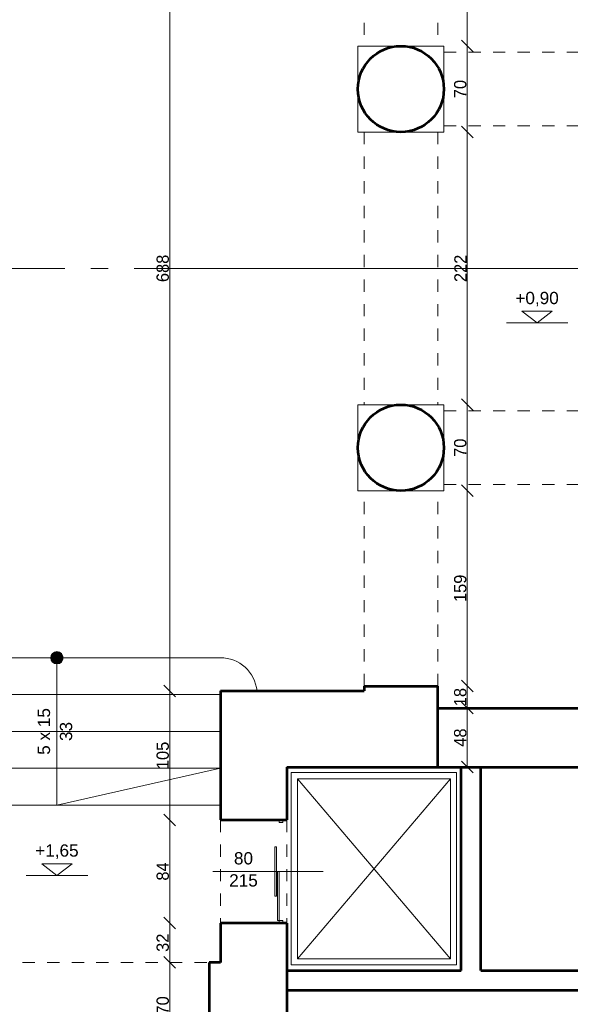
# Model space of a CAD drawing. Header units: inches. Extents: x -21887 to 84279, y -131485 to 67836.
# Tile 62 of 256: x 2047 to 6530, y 3269 to 11285. Entities that reach past the tile are written whole.
import ezdxf

# ---------------------------------------------------------------- set-up
doc = ezdxf.new("R2010")
doc.units = ezdxf.units.IN
doc.header["$MEASUREMENT"] = 0
for name, pattern in [('Dashed copy', [200, 100, -100]), ('Double Dashed', [1093.611073, 529.166651, -211.666656, 141.111112, -211.666656]), ('Long Dashed', [1058.333302, 634.99999, -423.333311])]:
    doc.linetypes.add(name, pattern=pattern)
doc.layers.get('0').update_dxf_attribs({"lineweight": 13})
doc.layers.get('Defpoints').update_dxf_attribs({"lineweight": 13})
for name, color, linetype, lineweight in [('AI_MURY', 7, 'Continuous', 53), ('Arcs_Circles', 7, 'Continuous', 13), ('Dimensioning', 7, 'Continuous', 13), ('dzialowki', 7, 'Continuous', 53), ('Lines', 7, 'Continuous', 13), ('PODCIAGI', 7, 'Continuous', 13), ('schodzy', 7, 'Continuous', 13)]:
    doc.layers.add(name, color=color, linetype=linetype, lineweight=lineweight)
doc.styles.add('GENERATED_STYLE_7', font='txt')
doc.styles.add('Style-Courier New', font='txt')
doc.dimstyles.new('Dimstyle_4', dxfattribs={"dimtxt": 100, "dimasz": 95, "dimexe": 0, "dimexo": 0, "dimgap": 0.09, "dimtad": 1, "dimdec": 0, "dimlfac": 0.1, "dimzin": 0, "dimdsep": 46, "dimlunit": 5, "dimtxsty": 'GENERATED_STYLE_7', "dimblk": 'ARROWHEAD_6', "dimcen": 0.09, "dimclrd": 161, "dimclre": 161, "dimclrt": 7, "dimadec": 0, "dimazin": 0, "dimtfac": 1, "dimtdec": 0, "dimtmove": 0, "dimatfit": 3, "dimfxl": 0, "dimtolj": 1, "dimtzin": 0, "dimarcsym": 0})

# ---------------------------------------------------------------- blocks, each defined once
blk = doc.blocks.new('ARROWHEAD_6')
at = {"color": 0, "linetype": 'Continuous'}
for p, q in [((0, 0), (-1, 0)), ((-0.5, -0.5), (0.5, 0.5))]:
    blk.add_line(p, q, dxfattribs=at)
blk = doc.blocks.new('*U774')
at = {"layer": 'Defpoints', "color": 0, "linetype": 'Continuous'}
for p in [(5450.5, 5680.7), (5690.3, 5680.7), (5800.5, 5200.7)]:
    blk.add_point(p, dxfattribs=at)
at = {"layer": 'Dimensioning', "color": 161, "linetype": 'Continuous', "lineweight": -2}
for p, q in [((5690.1, 5680.7), (5690.3, 5680.7)), ((5690.3, 5295.7), (5690.3, 5585.7)), ((5690.5, 5200.7), (5690.3, 5200.7))]:
    blk.add_line(p, q, dxfattribs=at)
at = {"layer": 'Dimensioning', "color": 161, "linetype": 'Continuous', "lineweight": -2, "xscale": 95, "yscale": 95, "zscale": 95}
for p, rotation in [((5690.3, 5680.7), 90), ((5690.3, 5200.7), 270)]:
    blk.add_blockref('ARROWHEAD_6', p, dxfattribs=dict(at, rotation=rotation))
at = {"layer": 'Dimensioning', "color": 7, "linetype": 'Continuous', "insert": (5634, 5440.7), "char_height": 100, "attachment_point": 5, "rotation": 90, "style": 'GENERATED_STYLE_7'}
blk.add_mtext('48', dxfattribs=at)
blk = doc.blocks.new('*D3003')
at = {"layer": 'Defpoints'}
for p in [(5450.5, 5680.7), (5690.3, 5680.7), (5690.3, 5440.7), (5800.5, 5200.7)]:
    blk.add_point(p, dxfattribs=at)
at = {"layer": 'Dimensioning', "color": 161, "linetype": 'Continuous'}
blk.add_blockref('*U774', (0, 0), dxfattribs=at)
blk = doc.blocks.new('*U775')
at = {"layer": 'Defpoints', "color": 0, "linetype": 'Continuous'}
for p in [(5450.5, 5860.7), (5690.3, 5860.7), (5450.5, 5680.7)]:
    blk.add_point(p, dxfattribs=at)
at = {"layer": 'Dimensioning', "color": 161, "linetype": 'Continuous', "lineweight": -2}
for p, q in [((5690.3, 5955.7), (5690.3, 6050.7)), ((5690.1, 5860.7), (5690.3, 5860.7)), ((5690.3, 5680.7), (5690.3, 5860.7)), ((5690.1, 5680.7), (5690.3, 5680.7)), ((5690.3, 5585.7), (5690.3, 5490.7))]:
    blk.add_line(p, q, dxfattribs=at)
at = {"layer": 'Dimensioning', "color": 161, "linetype": 'Continuous', "lineweight": -2, "xscale": 95, "yscale": 95, "zscale": 95}
for p, rotation in [((5690.3, 5860.7), 270), ((5690.3, 5680.7), 90)]:
    blk.add_blockref('ARROWHEAD_6', p, dxfattribs=dict(at, rotation=rotation))
at = {"layer": 'Dimensioning', "color": 7, "linetype": 'Continuous', "insert": (5634, 5770.7), "char_height": 100, "attachment_point": 5, "rotation": 90, "style": 'GENERATED_STYLE_7'}
blk.add_mtext('18', dxfattribs=at)
blk = doc.blocks.new('*D3004')
at = {"layer": 'Defpoints'}
for p in [(5450.5, 5860.7), (5690.3, 5860.7), (5690.3, 5770.7), (5450.5, 5680.7)]:
    blk.add_point(p, dxfattribs=at)
at = {"layer": 'Dimensioning', "color": 161, "linetype": 'Continuous'}
blk.add_blockref('*U775', (0, 0), dxfattribs=at)
blk = doc.blocks.new('*U776')
at = {"layer": 'Defpoints', "color": 0, "linetype": 'Continuous'}
for p in [(5500.5, 7450.7), (5690.3, 7450.7), (5450.5, 5860.7)]:
    blk.add_point(p, dxfattribs=at)
at = {"layer": 'Dimensioning', "color": 161, "linetype": 'Continuous', "lineweight": -2}
for p, q in [((5690.1, 7450.7), (5690.3, 7450.7)), ((5690.3, 5955.7), (5690.3, 7355.7)), ((5690.1, 5860.7), (5690.3, 5860.7))]:
    blk.add_line(p, q, dxfattribs=at)
at = {"layer": 'Dimensioning', "color": 161, "linetype": 'Continuous', "lineweight": -2, "xscale": 95, "yscale": 95, "zscale": 95}
for p, rotation in [((5690.3, 7450.7), 90), ((5690.3, 5860.7), 270)]:
    blk.add_blockref('ARROWHEAD_6', p, dxfattribs=dict(at, rotation=rotation))
at = {"layer": 'Dimensioning', "color": 7, "linetype": 'Continuous', "insert": (5634, 6655.7), "char_height": 100, "attachment_point": 5, "rotation": 90, "style": 'GENERATED_STYLE_7'}
blk.add_mtext('159', dxfattribs=at)
blk = doc.blocks.new('*D3005')
at = {"layer": 'Defpoints'}
for p in [(5500.5, 7450.7), (5690.3, 7450.7), (5690.3, 6655.7), (5450.5, 5860.7)]:
    blk.add_point(p, dxfattribs=at)
at = {"layer": 'Dimensioning', "color": 161, "linetype": 'Continuous'}
blk.add_blockref('*U776', (0, 0), dxfattribs=at)
blk = doc.blocks.new('*U777')
at = {"layer": 'Defpoints', "color": 0, "linetype": 'Continuous'}
for p in [(5500.5, 8150.7), (5690.3, 8150.7), (5500.5, 7450.7)]:
    blk.add_point(p, dxfattribs=at)
at = {"layer": 'Dimensioning', "color": 161, "linetype": 'Continuous', "lineweight": -2}
for p, q in [((5690.1, 8150.7), (5690.3, 8150.7)), ((5690.3, 7545.7), (5690.3, 8055.7)), ((5690.1, 7450.7), (5690.3, 7450.7))]:
    blk.add_line(p, q, dxfattribs=at)
at = {"layer": 'Dimensioning', "color": 161, "linetype": 'Continuous', "lineweight": -2, "xscale": 95, "yscale": 95, "zscale": 95}
for p, rotation in [((5690.3, 8150.7), 90), ((5690.3, 7450.7), 270)]:
    blk.add_blockref('ARROWHEAD_6', p, dxfattribs=dict(at, rotation=rotation))
at = {"layer": 'Dimensioning', "color": 7, "linetype": 'Continuous', "insert": (5634, 7800.7), "char_height": 100, "attachment_point": 5, "rotation": 90, "style": 'GENERATED_STYLE_7'}
blk.add_mtext('70', dxfattribs=at)
blk = doc.blocks.new('*D3006')
at = {"layer": 'Defpoints'}
for p in [(5500.5, 8150.7), (5690.3, 8150.7), (5690.3, 7800.7), (5500.5, 7450.7)]:
    blk.add_point(p, dxfattribs=at)
at = {"layer": 'Dimensioning', "color": 161, "linetype": 'Continuous'}
blk.add_blockref('*U777', (0, 0), dxfattribs=at)
blk = doc.blocks.new('*U778')
at = {"layer": 'Defpoints', "color": 0, "linetype": 'Continuous'}
for p in [(5500.5, 10370.7), (5690.3, 10370.7), (5500.5, 8150.7)]:
    blk.add_point(p, dxfattribs=at)
at = {"layer": 'Dimensioning', "color": 161, "linetype": 'Continuous', "lineweight": -2}
for p, q in [((5690.1, 10370.7), (5690.3, 10370.7)), ((5690.3, 8245.7), (5690.3, 10275.7)), ((5690.1, 8150.7), (5690.3, 8150.7))]:
    blk.add_line(p, q, dxfattribs=at)
at = {"layer": 'Dimensioning', "color": 161, "linetype": 'Continuous', "lineweight": -2, "xscale": 95, "yscale": 95, "zscale": 95}
for p, rotation in [((5690.3, 10370.7), 90), ((5690.3, 8150.7), 270)]:
    blk.add_blockref('ARROWHEAD_6', p, dxfattribs=dict(at, rotation=rotation))
at = {"layer": 'Dimensioning', "color": 7, "linetype": 'Continuous', "insert": (5635.3, 9260.7), "char_height": 100, "attachment_point": 5, "rotation": 90, "style": 'GENERATED_STYLE_7'}
blk.add_mtext('222', dxfattribs=at)
blk = doc.blocks.new('*D3007')
at = {"layer": 'Defpoints'}
for p in [(5500.5, 10370.7), (5690.3, 10370.7), (5690.3, 9260.7), (5500.5, 8150.7)]:
    blk.add_point(p, dxfattribs=at)
at = {"layer": 'Dimensioning', "color": 161, "linetype": 'Continuous'}
blk.add_blockref('*U778', (0, 0), dxfattribs=at)
blk = doc.blocks.new('*U779')
at = {"layer": 'Defpoints', "color": 0, "linetype": 'Continuous'}
for p in [(5500.5, 11070.7), (5690.3, 11070.7), (5500.5, 10370.7)]:
    blk.add_point(p, dxfattribs=at)
at = {"layer": 'Dimensioning', "color": 161, "linetype": 'Continuous', "lineweight": -2}
for p, q in [((5690.1, 11070.7), (5690.3, 11070.7)), ((5690.3, 10465.7), (5690.3, 10975.7)), ((5690.1, 10370.7), (5690.3, 10370.7))]:
    blk.add_line(p, q, dxfattribs=at)
at = {"layer": 'Dimensioning', "color": 161, "linetype": 'Continuous', "lineweight": -2, "xscale": 95, "yscale": 95, "zscale": 95}
for p, rotation in [((5690.3, 11070.7), 90), ((5690.3, 10370.7), 270)]:
    blk.add_blockref('ARROWHEAD_6', p, dxfattribs=dict(at, rotation=rotation))
at = {"layer": 'Dimensioning', "color": 7, "linetype": 'Continuous', "insert": (5634, 10720.7), "char_height": 100, "attachment_point": 5, "rotation": 90, "style": 'GENERATED_STYLE_7'}
blk.add_mtext('70', dxfattribs=at)
blk = doc.blocks.new('*D3008')
at = {"layer": 'Defpoints'}
for p in [(5500.5, 11070.7), (5690.3, 11070.7), (5690.3, 10720.7), (5500.5, 10370.7)]:
    blk.add_point(p, dxfattribs=at)
at = {"layer": 'Dimensioning', "color": 161, "linetype": 'Continuous'}
blk.add_blockref('*U779', (0, 0), dxfattribs=at)
blk = doc.blocks.new('*U780')
at = {"layer": 'Defpoints', "color": 0, "linetype": 'Continuous'}
for p in [(5450.5, 12660.7), (5690.3, 12660.7), (5500.5, 11070.7)]:
    blk.add_point(p, dxfattribs=at)
at = {"layer": 'Dimensioning', "color": 161, "linetype": 'Continuous', "lineweight": -2}
for p, q in [((5690.1, 12660.7), (5690.3, 12660.7)), ((5690.3, 11165.7), (5690.3, 12565.7)), ((5690.1, 11070.7), (5690.3, 11070.7))]:
    blk.add_line(p, q, dxfattribs=at)
at = {"layer": 'Dimensioning', "color": 161, "linetype": 'Continuous', "lineweight": -2, "xscale": 95, "yscale": 95, "zscale": 95}
for p, rotation in [((5690.3, 12660.7), 90), ((5690.3, 11070.7), 270)]:
    blk.add_blockref('ARROWHEAD_6', p, dxfattribs=dict(at, rotation=rotation))
at = {"layer": 'Dimensioning', "color": 7, "linetype": 'Continuous', "insert": (5634, 11865.7), "char_height": 100, "attachment_point": 5, "rotation": 90, "style": 'GENERATED_STYLE_7'}
blk.add_mtext('159', dxfattribs=at)
blk = doc.blocks.new('*D3009')
at = {"layer": 'Defpoints'}
for p in [(5450.5, 12660.7), (5690.3, 12660.7), (5690.3, 11865.7), (5500.5, 11070.7)]:
    blk.add_point(p, dxfattribs=at)
at = {"layer": 'Dimensioning', "color": 161, "linetype": 'Continuous'}
blk.add_blockref('*U780', (0, 0), dxfattribs=at)
blk = doc.blocks.new('*U948')
at = {"layer": 'Defpoints', "color": 0, "linetype": 'Continuous'}
for p in [(3267.9, 3610.7), (3680.5, 3610.7), (3680.5, 2910.7)]:
    blk.add_point(p, dxfattribs=at)
at = {"layer": 'Dimensioning', "color": 161, "linetype": 'Continuous', "lineweight": -2}
for p, q in [((3268.1, 3610.7), (3267.9, 3610.7)), ((3267.9, 3005.7), (3267.9, 3515.7)), ((3268.1, 2910.7), (3267.9, 2910.7))]:
    blk.add_line(p, q, dxfattribs=at)
at = {"layer": 'Dimensioning', "color": 161, "linetype": 'Continuous', "lineweight": -2, "xscale": 95, "yscale": 95, "zscale": 95}
for p, rotation in [((3267.9, 3610.7), 90), ((3267.9, 2910.7), 270)]:
    blk.add_blockref('ARROWHEAD_6', p, dxfattribs=dict(at, rotation=rotation))
at = {"layer": 'Dimensioning', "color": 7, "linetype": 'Continuous', "insert": (3211.6, 3260.7), "char_height": 100, "attachment_point": 5, "rotation": 90, "style": 'GENERATED_STYLE_7'}
blk.add_mtext('70', dxfattribs=at)
blk = doc.blocks.new('*D3507')
at = {"layer": 'Defpoints'}
for p in [(3267.9, 3610.7), (3680.5, 3610.7), (3267.9, 3260.7), (3680.5, 2910.7)]:
    blk.add_point(p, dxfattribs=at)
at = {"layer": 'Dimensioning', "color": 161, "linetype": 'Continuous'}
blk.add_blockref('*U948', (0, 0), dxfattribs=at)
blk = doc.blocks.new('*U949')
at = {"layer": 'Defpoints', "color": 0, "linetype": 'Continuous'}
for p in [(3267.9, 3930.7), (3680.5, 3930.7), (3680.5, 3610.7)]:
    blk.add_point(p, dxfattribs=at)
at = {"layer": 'Dimensioning', "color": 161, "linetype": 'Continuous', "lineweight": -2}
for p, q in [((3268.1, 3930.7), (3267.9, 3930.7)), ((3267.9, 3705.7), (3267.9, 3835.7)), ((3268.1, 3610.7), (3267.9, 3610.7))]:
    blk.add_line(p, q, dxfattribs=at)
at = {"layer": 'Dimensioning', "color": 161, "linetype": 'Continuous', "lineweight": -2, "xscale": 95, "yscale": 95, "zscale": 95}
for p, rotation in [((3267.9, 3930.7), 90), ((3267.9, 3610.7), 270)]:
    blk.add_blockref('ARROWHEAD_6', p, dxfattribs=dict(at, rotation=rotation))
at = {"layer": 'Dimensioning', "color": 7, "linetype": 'Continuous', "insert": (3211.6, 3770.7), "char_height": 100, "attachment_point": 5, "rotation": 90, "style": 'GENERATED_STYLE_7'}
blk.add_mtext('32', dxfattribs=at)
blk = doc.blocks.new('*D3508')
at = {"layer": 'Defpoints'}
for p in [(3267.9, 3930.7), (3680.5, 3930.7), (3267.9, 3770.7), (3680.5, 3610.7)]:
    blk.add_point(p, dxfattribs=at)
at = {"layer": 'Dimensioning', "color": 161, "linetype": 'Continuous'}
blk.add_blockref('*U949', (0, 0), dxfattribs=at)
blk = doc.blocks.new('*U950')
at = {"layer": 'Defpoints', "color": 0, "linetype": 'Continuous'}
for p in [(3267.9, 4770.7), (3680.5, 4770.7), (3680.5, 3930.7)]:
    blk.add_point(p, dxfattribs=at)
at = {"layer": 'Dimensioning', "color": 161, "linetype": 'Continuous', "lineweight": -2}
for p, q in [((3268.1, 4770.7), (3267.9, 4770.7)), ((3267.9, 4025.7), (3267.9, 4675.7)), ((3268.1, 3930.7), (3267.9, 3930.7))]:
    blk.add_line(p, q, dxfattribs=at)
at = {"layer": 'Dimensioning', "color": 161, "linetype": 'Continuous', "lineweight": -2, "xscale": 95, "yscale": 95, "zscale": 95}
for p, rotation in [((3267.9, 4770.7), 90), ((3267.9, 3930.7), 270)]:
    blk.add_blockref('ARROWHEAD_6', p, dxfattribs=dict(at, rotation=rotation))
at = {"layer": 'Dimensioning', "color": 7, "linetype": 'Continuous', "insert": (3211.6, 4350.7), "char_height": 100, "attachment_point": 5, "rotation": 90, "style": 'GENERATED_STYLE_7'}
blk.add_mtext('84', dxfattribs=at)
blk = doc.blocks.new('*D3509')
at = {"layer": 'Defpoints'}
for p in [(3267.9, 4770.7), (3680.5, 4770.7), (3267.9, 4350.7), (3680.5, 3930.7)]:
    blk.add_point(p, dxfattribs=at)
at = {"layer": 'Dimensioning', "color": 161, "linetype": 'Continuous'}
blk.add_blockref('*U950', (0, 0), dxfattribs=at)
blk = doc.blocks.new('*U951')
at = {"layer": 'Defpoints', "color": 0, "linetype": 'Continuous'}
for p in [(3267.9, 5820.7), (3680.5, 5820.7), (3680.5, 4770.7)]:
    blk.add_point(p, dxfattribs=at)
at = {"layer": 'Dimensioning', "color": 161, "linetype": 'Continuous', "lineweight": -2}
for p, q in [((3268.1, 5820.7), (3267.9, 5820.7)), ((3267.9, 4865.7), (3267.9, 5725.7)), ((3268.1, 4770.7), (3267.9, 4770.7))]:
    blk.add_line(p, q, dxfattribs=at)
at = {"layer": 'Dimensioning', "color": 161, "linetype": 'Continuous', "lineweight": -2, "xscale": 95, "yscale": 95, "zscale": 95}
for p, rotation in [((3267.9, 5820.7), 90), ((3267.9, 4770.7), 270)]:
    blk.add_blockref('ARROWHEAD_6', p, dxfattribs=dict(at, rotation=rotation))
at = {"layer": 'Dimensioning', "color": 7, "linetype": 'Continuous', "insert": (3211.6, 5295.7), "char_height": 100, "attachment_point": 5, "rotation": 90, "style": 'GENERATED_STYLE_7'}
blk.add_mtext('105', dxfattribs=at)
blk = doc.blocks.new('*D3510')
at = {"layer": 'Defpoints'}
for p in [(3267.9, 5820.7), (3680.5, 5820.7), (3267.9, 5295.7), (3680.5, 4770.7)]:
    blk.add_point(p, dxfattribs=at)
at = {"layer": 'Dimensioning', "color": 161, "linetype": 'Continuous'}
blk.add_blockref('*U951', (0, 0), dxfattribs=at)
blk = doc.blocks.new('*U952')
at = {"layer": 'Defpoints', "color": 0, "linetype": 'Continuous'}
for p in [(3267.9, 12700.7), (3680.5, 12700.7), (3680.5, 5820.7)]:
    blk.add_point(p, dxfattribs=at)
at = {"layer": 'Dimensioning', "color": 161, "linetype": 'Continuous', "lineweight": -2}
for p, q in [((3268.1, 12700.7), (3267.9, 12700.7)), ((3267.9, 5915.7), (3267.9, 12605.7)), ((3268.1, 5820.7), (3267.9, 5820.7))]:
    blk.add_line(p, q, dxfattribs=at)
at = {"layer": 'Dimensioning', "color": 161, "linetype": 'Continuous', "lineweight": -2, "xscale": 95, "yscale": 95, "zscale": 95}
for p, rotation in [((3267.9, 12700.7), 90), ((3267.9, 5820.7), 270)]:
    blk.add_blockref('ARROWHEAD_6', p, dxfattribs=dict(at, rotation=rotation))
at = {"layer": 'Dimensioning', "color": 7, "linetype": 'Continuous', "insert": (3211.6, 9260.7), "char_height": 100, "attachment_point": 5, "rotation": 90, "style": 'GENERATED_STYLE_7'}
blk.add_mtext('688', dxfattribs=at)
blk = doc.blocks.new('*D3511')
at = {"layer": 'Defpoints'}
for p in [(3267.9, 12700.7), (3680.5, 12700.7), (3267.9, 9260.7), (3680.5, 5820.7)]:
    blk.add_point(p, dxfattribs=at)
at = {"layer": 'Dimensioning', "color": 161, "linetype": 'Continuous'}
blk.add_blockref('*U952', (0, 0), dxfattribs=at)

msp = doc.modelspace()

# ---------------------------------------------------------------- hatches: boundary and pattern name
at = {"layer": 'schodzy'}
msp.add_hatch(color=9, dxfattribs=at).paths.add_polyline_path([(2400.5, 6090.7, 1), (2300.5, 6090.7, 1)], flags=16)

# ---------------------------------------------------------------- linework, layer by layer
at = {"layer": 'AI_MURY', "color": 7, "linetype": 'Continuous'}
for p, q in [((4850.5, 5860.7), (5450.5, 5860.7)), ((4850.5, 5860.7), (4850.5, 5820.7)), ((5450.5, 5200.7), (5450.5, 5860.7)), ((3680.5, 5820.7), (4850.5, 5820.7)), ((3680.5, 5820.7), (3680.5, 4770.7)), ((5450.5, 5680.7), (8460.5, 5680.7)), ((4220.5, 5200.7), (4220.5, 4770.7)), ((4220.5, 5200.7), (13160.5, 5200.7)), ((3680.5, 4770.7), (4220.5, 4770.7)), ((3680.5, 3930.7), (3680.5, 3610.7)), ((4220.5, 3930.7), (3680.5, 3930.7)), ((4220.5, 3930.7), (4220.5, 2505.7)), ((3680.5, 3610.7), (3590.5, 3610.7)), ((3590.5, 3610.7), (3590.5, 2910.7))]:
    msp.add_line(p, q, dxfattribs=at)
for centre in [(5150.5, 10720.7), (5150.5, 7800.7)]:
    msp.add_circle(centre, 350, dxfattribs=at)
at = {"layer": 'Arcs_Circles', "color": 9, "linetype": 'Continuous'}
msp.add_arc((3680.5, 5790.7), 300, 5.73917, 90, dxfattribs=at)
at = {"layer": 'dzialowki', "color": 12, "linetype": 'Continuous'}
for p, q in [((5640.5, 3545.7), (5640.5, 5200.7)), ((5800.5, 3545.7), (5800.5, 5200.7)), ((4220.5, 3545.7), (5640.5, 3545.7)), ((5800.5, 3545.7), (7000.5, 3545.7)), ((4220.5, 3385.7), (7160.5, 3385.7))]:
    msp.add_line(p, q, dxfattribs=at)
at = {"layer": 'Lines', "color": 7, "linetype": 'Continuous'}
for p, q in [((4800.5, 11070.7), (4800.5, 10370.7)), ((4800.5, 11070.7), (5500.5, 11070.7)), ((5500.5, 11070.7), (5500.5, 10370.7)), ((4800.5, 10370.7), (5500.5, 10370.7)), ((4800.5, 8150.7), (5500.5, 8150.7)), ((4800.5, 7450.7), (4800.5, 8150.7)), ((5500.5, 7450.7), (5500.5, 8150.7)), ((4800.5, 7450.7), (5500.5, 7450.7))]:
    msp.add_line(p, q, dxfattribs=at)
at = {"layer": 'Lines', "color": 5, "linetype": 'Continuous'}
for p, q in [((4160.5, 4750.7), (4160.5, 4770.7)), ((4190.5, 4750.7), (4160.5, 4750.7)), ((4190.5, 4750.7), (4190.5, 4770.7)), ((4123, 4150.7), (4123, 4550.7)), ((4123, 4550.7), (4138, 4550.7)), ((4138, 4150.7), (4138, 4550.7)), ((3618.8, 4350.7), (4518.8, 4350.7)), ((4145.5, 3950.7), (4145.5, 4350.7)), ((4160.5, 3950.7), (4160.5, 4350.7)), ((4123, 4150.7), (4138, 4150.7)), ((4145.5, 3950.7), (4160.5, 3950.7)), ((4190.5, 3950.7), (4160.5, 3950.7)), ((4160.5, 3930.7), (4160.5, 3950.7)), ((4190.5, 3930.7), (4190.5, 3950.7))]:
    msp.add_line(p, q, dxfattribs=at)
at = {"layer": 'PODCIAGI', "color": 7, "linetype": 'Dashed copy'}
for p, q in [((4850.5, 12660.7), (4850.5, 11070.7)), ((5450.5, 12660.7), (5450.5, 11070.7)), ((5500.5, 11020.7), (7460.5, 11020.7)), ((5500.5, 10420.7), (7460.5, 10420.7)), ((4850.5, 10370.7), (4850.5, 8150.7)), ((5450.5, 10370.7), (5450.5, 8150.7)), ((5500.5, 8100.7), (7460.5, 8100.7)), ((5500.5, 7500.7), (7460.5, 7500.7)), ((4850.5, 5860.7), (4850.5, 7450.7)), ((5450.5, 5860.7), (5450.5, 7450.7)), ((3680.5, 4770.7), (3680.5, 3930.7)), ((4220.5, 4770.7), (4220.5, 3930.7)), ((4220.5, 4770.7), (4220.5, 3930.7)), ((1070.5, 3610.7), (3598.2, 3610.7))]:
    msp.add_line(p, q, dxfattribs=at)
at = {"layer": 'PODCIAGI', "color": 7, "linetype": 'Double Dashed'}
msp.add_line((82247, 9260.7), (-13376.4, 9260.7), dxfattribs=at)
at = {"layer": 'PODCIAGI', "color": 9, "linetype": 'Continuous'}
for p, q in [((4257.4, 5155.7), (4257.4, 3590.7)), ((4257.4, 5155.7), (5603.7, 5155.7)), ((5603.7, 5155.7), (5603.7, 3590.7)), ((4307.4, 5105.7), (5553.7, 3640.7)), ((4307.4, 3640.7), (5553.7, 5105.7)), ((4307.4, 5105.7), (4307.4, 3640.7)), ((4307.4, 5105.7), (5553.7, 5105.7)), ((5553.7, 5105.7), (5553.7, 3640.7)), ((4307.4, 3640.7), (5553.7, 3640.7)), ((4257.4, 3590.7), (5603.7, 3590.7))]:
    msp.add_line(p, q, dxfattribs=at)
at = {"layer": 'PODCIAGI', "color": 9, "linetype": 'Long Dashed'}
for p, q in [((2349.7, 4318.2), (2226, 4413.9)), ((2226, 4413.9), (2473.3, 4413.9)), ((2349.7, 4318.2), (2473.3, 4413.9)), ((2100.6, 4318.2), (2600.4, 4318.2))]:
    msp.add_line(p, q, dxfattribs=at)
at = {"layer": 'schodzy', "color": 7, "linetype": 'Continuous'}
for p, q in [((3267.9, 13423.8), (3267.9, 9260.7)), ((3267.9, 13423.8), (3267.9, 9260.7)), ((3267.9, 9260.7), (6979.6, 9260.7)), ((3267.9, 9260.7), (6979.6, 9260.7))]:
    msp.add_line(p, q, dxfattribs=at)
at = {"layer": 'schodzy', "color": 9, "linetype": 'Long Dashed'}
for p, q in [((6259.1, 8816.2), (6135.5, 8912)), ((6135.5, 8912), (6382.8, 8912)), ((6259.1, 8816.2), (6382.8, 8912)), ((6010.1, 8816.2), (6509.9, 8816.2))]:
    msp.add_line(p, q, dxfattribs=at)
at = {"layer": 'schodzy', "color": 9, "linetype": 'Continuous'}
for p, q in [((1020.5, 6090.7), (3680.5, 6090.7)), ((2350.5, 6090.7), (2350.5, 4890.7)), ((1020.5, 5790.7), (3680.5, 5790.7)), ((1020.5, 5490.7), (3680.5, 5490.7)), ((1020.5, 5190.7), (3680.5, 5190.7)), ((2350.5, 4890.7), (3680.5, 5190.7)), ((1020.5, 4890.7), (3680.5, 4890.7))]:
    msp.add_line(p, q, dxfattribs=at)
msp.add_circle((2350.5, 6090.7), 50, dxfattribs=at)

# ---------------------------------------------------------------- texts
at = {"layer": 'Lines', "color": 5, "insert": (3868.9, 4508.3), "char_height": 100, "width": 704.483, "attachment_point": 2, "line_spacing_factor": 1.079165, "style": 'GENERATED_STYLE_7'}
msp.add_mtext('\\fArial|b0|i0|c238|p39;80\\P215', dxfattribs=at)
at = {"layer": 'PODCIAGI', "color": 9, "insert": (2349.7, 4571.5), "char_height": 100, "width": 614.783, "attachment_point": 2, "style": 'GENERATED_STYLE_7'}
msp.add_mtext('\\fArial|b0|i0|c238|p39;+1,65', dxfattribs=at)
at = {"layer": 'schodzy', "color": 9, "insert": (6259.1, 9069.6), "char_height": 100, "width": 614.783, "attachment_point": 2, "style": 'GENERATED_STYLE_7'}
msp.add_mtext('\\fArial|b0|i0|c238|p39;+0,90', dxfattribs=at)
at = {"layer": 'schodzy', "color": 9, "insert": (2194, 5490.7), "char_height": 100, "width": 1279.368, "attachment_point": 2, "rotation": 90, "line_spacing_factor": 1.079144, "style": 'GENERATED_STYLE_7'}
msp.add_mtext('\\fArial|b0|i0|c238|p39;5 x 15\\P33', dxfattribs=at)

# ---------------------------------------------------------------- dimensions: what is measured, and where the dimension line sits
at = {"layer": 'Dimensioning', "color": 161, "linetype": 'Continuous'}
for base, p1, p2, picture, middle in [((3267.9, 12700.7), (3680.5, 5820.7), (3680.5, 12700.7), '*D3511', (3267.9, 9260.7)), ((5690.3, 12660.7), (5500.5, 11070.7), (5450.5, 12660.7), '*D3009', (5690.3, 11865.7)), ((5690.3, 11070.7), (5500.5, 10370.7), (5500.5, 11070.7), '*D3008', (5690.3, 10720.7)), ((5690.3, 10370.7), (5500.5, 8150.7), (5500.5, 10370.7), '*D3007', (5690.3, 9260.7)), ((5690.3, 8150.7), (5500.5, 7450.7), (5500.5, 8150.7), '*D3006', (5690.3, 7800.7)), ((5690.3, 7450.7), (5450.5, 5860.7), (5500.5, 7450.7), '*D3005', (5690.3, 6655.7)), ((5690.3, 5860.7), (5450.5, 5680.7), (5450.5, 5860.7), '*D3004', (5690.3, 5770.7)), ((3267.9, 5820.7), (3680.5, 4770.7), (3680.5, 5820.7), '*D3510', (3267.9, 5295.7)), ((5690.3, 5680.7), (5800.5, 5200.7), (5450.5, 5680.7), '*D3003', (5690.3, 5440.7)), ((3267.9, 4770.7), (3680.5, 3930.7), (3680.5, 4770.7), '*D3509', (3267.9, 4350.7)), ((3267.9, 3930.7), (3680.5, 3610.7), (3680.5, 3930.7), '*D3508', (3267.9, 3770.7)), ((3267.9, 3610.7), (3680.5, 2910.7), (3680.5, 3610.7), '*D3507', (3267.9, 3260.7))]:
    dim = msp.add_linear_dim(base=base, p1=p1, p2=p2, angle=90, dimstyle='Dimstyle_4', override={"dimtxsty": 'Style-Courier New', "dimclrd": 0, "dimclre": 161, "dimlwe": 0}, dxfattribs=at)
    dim.commit()
    dim.dimension.update_dxf_attribs({"geometry": picture, "text_midpoint": middle, "dimtype": 128})

doc.saveas('drawing.dxf')
